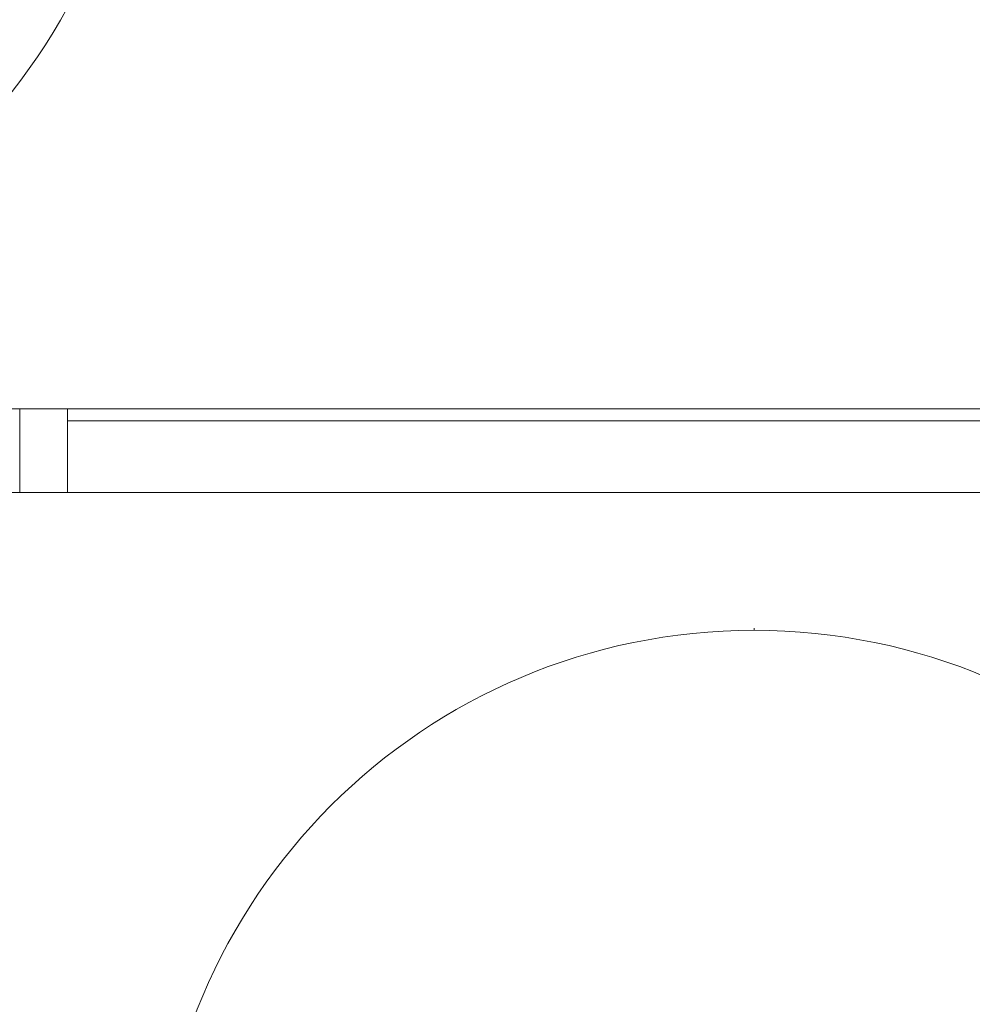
# Model space of a CAD drawing. Header units: millimetres. Extents: x -40968 to 11883, y -18816 to 4378.
# Tile 135 of 256: x -9269 to -8473, y 1612 to 2435. Entities that reach past the tile are written whole.
import ezdxf

# ---------------------------------------------------------------- set-up
doc = ezdxf.new("R2010")
doc.units = ezdxf.units.MM
doc.header["$MEASUREMENT"] = 0
doc.linetypes.add('Wipeout_Contour', pattern=[1000, 0, -1000])
for name, color, linetype in [('02_ACAB_Anotacio Portes', 7, 'Continuous'), ('Nuevo_08_E_Envans secs', 7, 'Continuous'), ('Nuevo_Puertas Archicad', 7, 'Continuous')]:
    doc.layers.add(name, color=color, linetype=linetype)
for name, color, linetype, lineweight in [('02_ACAB_Anotacio Portes_Pluma_Nº__46', 5, 'Continuous', 5), ('Nuevo_Puertas Archicad_Pluma_Nº__1', 7, 'Continuous', 5), ('Nuevo_Ventanas Archicad_Pluma_Nº__1', 7, 'Continuous', 5)]:
    doc.layers.add(name, color=color, linetype=linetype, lineweight=lineweight)
doc.layers.add('Nuevo_Ventanas Archicad_Pluma_Nº__103', color=7, linetype='Continuous', lineweight=5, true_color=0xa4a4a6)
doc.styles.add('Estilo_Generado_1', font='arial.ttf')
pattern_1 = [(45, (0, 0), (-159.1, 159.1), []), (45, (-53.03, 53.03), (-159.1, 159.1), [])]

# ---------------------------------------------------------------- blocks, each defined once
blk = doc.blocks.new('Ventana Escaparate 27_2')
at = {"layer": 'Nuevo_Ventanas Archicad_Pluma_Nº__103', "linetype": 'Continuous', "lineweight": 5, "true_color": 0xa4a4a6}
h = blk.add_hatch(dxfattribs=at)
h.set_pattern_fill('Acero_0001', color=253, style=0, pattern_type=2)
h.set_pattern_definition(pattern_1)
h.paths.add_polyline_path([(-631.93, 0), (-631.93, -70), (-591.93, -70), (-591.93, 0)])
h = blk.add_hatch(dxfattribs=at)
h.set_pattern_fill('Acero_0001', color=253, style=0, pattern_type=2)
h.set_pattern_definition(pattern_1)
h.paths.add_polyline_path([(591.93, 0), (591.93, -70), (631.93, -70), (631.93, 0)])
at = {"layer": 'Nuevo_Ventanas Archicad_Pluma_Nº__1', "color": 7, "linetype": 'Continuous', "lineweight": 5}
for p, q in [((-631.93, 0), (631.93, 0)), ((-631.93, 0), (631.93, 0)), ((-631.93, 0), (-631.93, -70)), ((-591.93, 0), (-631.93, 0)), ((-631.93, 0), (-631.93, -5)), ((-631.93, 0), (-631.93, -5)), ((-591.93, -70), (-591.93, 0)), ((591.93, 0), (591.93, -70)), ((631.93, 0), (591.93, 0)), ((631.93, -70), (631.93, 0)), ((631.93, 0), (631.93, -5)), ((631.93, 0), (631.93, -5)), ((-631.93, -5), (-631.93, -65)), ((-631.93, -5), (-631.93, -65)), ((631.93, -5), (631.93, -65)), ((631.93, -5), (631.93, -65)), ((-591.93, -10), (591.93, -10)), ((-631.93, -65), (-631.93, -70)), ((-631.93, -65), (-631.93, -70)), ((631.93, -65), (631.93, -70)), ((631.93, -65), (631.93, -70)), ((-631.93, -70), (631.93, -70)), ((-631.93, -70), (631.93, -70)), ((-631.93, -70), (-591.93, -70)), ((591.93, -70), (631.93, -70))]:
    blk.add_line(p, q, dxfattribs=at)
blk = doc.blocks.new('Puerta 27_9')
at = {"layer": 'Nuevo_Puertas Archicad_Pluma_Nº__1', "color": 7, "linetype": 'Continuous', "lineweight": 5}
for p, q in [((-422, 0), (-450, 0)), ((-450, 0), (-450, -70)), ((-450, 0), (-450, -5)), ((-450, 0), (-450, -5)), ((-450, -5), (-450, -65)), ((-450, -5), (-450, -65)), ((-450, -65), (-450, -70)), ((-450, -65), (-450, -70)), ((-450, -70), (-410, -70))]:
    blk.add_line(p, q, dxfattribs=at)
blk = doc.blocks.new('Muro_88_1', base_point=(-8005.11, 2039.55))
at = {"layer": 'Nuevo_Puertas Archicad', "color": 253, "linetype": 'Continuous', "lineweight": 5, "true_color": 0xa4a4a6, "zscale": 1000, "rotation": 180}
blk.add_blockref('Puerta 27_9', (-9718.97, 2039.55), dxfattribs=at)
at = {"layer": 'Nuevo_Ventanas Archicad_Pluma_Nº__1', "color": 7, "linetype": 'Continuous', "lineweight": 5, "zscale": 1000}
blk.add_blockref('Ventana Escaparate 27_2', (-8637.04, 2109.55), dxfattribs=at)
blk = doc.blocks.new('Etiqueta_4_1', base_point=(-8655.26, 1925.44))
at = {"color": 254, "linetype": 'Wipeout_Contour', "lineweight": 0, "ltscale": 298453.110287}
blk.add_wipeout([(-9155.26, 1424.44), (-9155.26, 1424.44), (-9144.33, 1320.48), (-9112.03, 1221.07), (-9059.77, 1130.55), (-8989.82, 1052.87), (-8905.26, 991.43), (-8809.77, 948.91), (-8707.52, 927.18), (-8602.99, 927.18), (-8500.75, 948.91), (-8405.26, 991.43), (-8320.69, 1052.87), (-8250.75, 1130.55), (-8198.48, 1221.07), (-8166.18, 1320.48), (-8155.26, 1424.44), (-8155.26, 1424.44), (-8155.26, 1424.44), (-8166.18, 1528.4), (-8198.48, 1627.81), (-8250.75, 1718.33), (-8320.69, 1796.01), (-8405.26, 1857.45), (-8500.75, 1899.97), (-8602.99, 1921.7), (-8707.52, 1921.7), (-8809.77, 1899.97), (-8905.26, 1857.45), (-8989.82, 1796.01), (-9059.77, 1718.33), (-9112.03, 1627.81), (-9144.33, 1528.4)], dxfattribs=at).dxf.layer = '02_ACAB_Anotacio Portes'
at = {"layer": '02_ACAB_Anotacio Portes_Pluma_Nº__46', "color": 5, "linetype": 'Continuous', "lineweight": 5}
for p, q in [((-8655.26, 1926.34), (-8655.26, 1924.54)), ((-8655.26, 1924.54), (-8655.26, 1924.44))]:
    blk.add_line(p, q, dxfattribs=at)
at = {"layer": '02_ACAB_Anotacio Portes_Pluma_Nº__46', "color": 5, "linetype": 'Continuous', "lineweight": 5, "flags": 128}
blk.add_lwpolyline([(-9155.26, 1424.44, 1), (-8155.26, 1424.44, 1)], format="xyb", close=True, dxfattribs=at)
blk = doc.blocks.new('Etiqueta_5_1', base_point=(-9668.69, 3184.24))
at = {"color": 254, "linetype": 'Wipeout_Contour', "lineweight": 0, "ltscale": 341350.378951}
blk.add_wipeout([(-10168.69, 2683.24), (-10168.69, 2683.24), (-10157.76, 2579.28), (-10125.46, 2479.87), (-10073.19, 2389.35), (-10003.25, 2311.67), (-9918.69, 2250.23), (-9823.19, 2207.71), (-9720.95, 2185.98), (-9616.42, 2185.98), (-9514.18, 2207.71), (-9418.69, 2250.23), (-9334.12, 2311.67), (-9264.18, 2389.35), (-9211.91, 2479.87), (-9179.61, 2579.28), (-9168.69, 2683.24), (-9168.69, 2683.24), (-9168.69, 2683.24), (-9179.61, 2787.2), (-9211.91, 2886.61), (-9264.18, 2977.13), (-9334.12, 3054.81), (-9418.69, 3116.25), (-9514.18, 3158.77), (-9616.42, 3180.5), (-9720.95, 3180.5), (-9823.19, 3158.77), (-9918.69, 3116.25), (-10003.25, 3054.81), (-10073.19, 2977.13), (-10125.46, 2886.61), (-10157.76, 2787.2)], dxfattribs=at).dxf.layer = '02_ACAB_Anotacio Portes'
at = {"layer": '02_ACAB_Anotacio Portes_Pluma_Nº__46', "color": 5, "linetype": 'Continuous', "lineweight": 5, "flags": 128}
blk.add_lwpolyline([(-10168.69, 2683.24, 1), (-9168.69, 2683.24, 1)], format="xyb", close=True, dxfattribs=at)
at = {"layer": '02_ACAB_Anotacio Portes_Pluma_Nº__46', "color": 5, "lineweight": 5, "insert": (-9668.69, 2846.1), "char_height": 300, "attachment_point": 2, "style": 'Estilo_Generado_1'}
blk.add_mtext('\\A1;{\\pqc;\\pt0,46000;\\fArial|b0|i0|c0|p0;\\W1.000000;PM-3\\fArial|b0|i0|c0|p0;\\W1.000000;\\A1{\\H.66x;\\S^  ;}\\fArial|b0|i0|c0|p0;\\W1.000000;\\fArial|b0|i0|c0|p0;\\W1.000000;\\A1{\\H.66x;\\S^  ;}\\fArial|b0|i0|c0|p0;\\W1.000000; \\fArial|b0|i0|c0|p0;\\W1.000000;\\fArial|b0|i0|c0|p0;\\W1.000000;\\fArial|b0|i0|c0|p0;\\W1.000000;\\fArial|b0|i0|c0|p0;\\W1.000000;\\fArial|b0|i0|c0|p0;\\W1.000000;\\fArial|b0|i0|c0|p0;\\W1.000000;\\fArial|b0|i0|c0|p0;\\W1.000000;\\fArial|b0|i0|c0|p0;\\W1.000000;\\fArial|b0|i0|c0|p0;\\W1.000000;\\fArial|b0|i0|c0|p0;\\W1.000000;\\fArial|b0|i0|c0|p0;\\W1.000000;\\fArial|b0|i0|c0|p0;\\W1.000000;\\fArial|b0|i0|c0|p0;\\W1.000000;\\fArial|b0|i0|c0|p0;\\W1.000000;\\fArial|b0|i0|c0|p0;\\W1.000000;\\fArial|b0|i0|c0|p0;\\W1.000000;\\fArial|b0|i0|c0|p0;\\W1.000000;\\fArial|b0|i0|c0|p0;\\W1.000000;\\fArial|b0|i0|c0|p0;\\W1.000000;\\fArial|b0|i0|c0|p0;\\W1.000000;\\fArial|b0|i0|c0|p0;\\W1.000000;\\fArial|b0|i0|c0|p0;\\W1.000000;\\fArial|b0|i0|c0|p0;\\W1.000000;\\fArial|b0|i0|c0|p0;\\W1.000000;\\fArial|b0|i0|c0|p0;\\W1.000000;\\fArial|b0|i0|c0|p0;\\W1.000000;\\fArial|b0|i0|c0|p0;\\W1.000000;\\fArial|b0|i0|c0|p0;\\W1.000000;\\fArial|b0|i0|c0|p0;\\W1.000000;\\fArial|b0|i0|c0|p0;\\W1.000000;\\fArial|b0|i0|c0|p0;\\W1.000000;\\fArial|b0|i0|c0|p0;\\W1.000000;\\fArial|b0|i0|c0|p0;\\W1.000000;\\fArial|b0|i0|c0|p0;\\W1.000000;\\fArial|b0|i0|c0|p0;\\W1.000000;\\fArial|b0|i0|c0|p0;\\W1.000000;\\fArial|b0|i0|c0|p0;\\W1.000000;\\fArial|b0|i0|c0|p0;\\W1.000000;\\fArial|b0|i0|c0|p0;\\W1.000000;\\fArial|b0|i0|c0|p0;\\W1.000000;\\fArial|b0|i0|c0|p0;\\W1.000000;\\fArial|b0|i0|c0|p0;\\W1.000000;\\fArial|b0|i0|c0|p0;\\W1.000000;}', dxfattribs=at)

msp = doc.modelspace()

# ---------------------------------------------------------------- block references
at = {"layer": 'Nuevo_08_E_Envans secs', "color": 7, "lineweight": 20}
msp.add_blockref('Muro_88_1', (-8005.11, 2039.55), dxfattribs=at)

# ---------------------------------------------------------------- next in the draw order: block references
at = {"layer": '02_ACAB_Anotacio Portes', "color": 5, "linetype": 'Continuous', "lineweight": 5}
msp.add_blockref('Etiqueta_4_1', (-8655.26, 1925.44), dxfattribs=at)

# ---------------------------------------------------------------- next in the draw order: block references
msp.add_blockref('Etiqueta_5_1', (-9668.69, 3184.24), dxfattribs=at)

doc.saveas('drawing.dxf')
